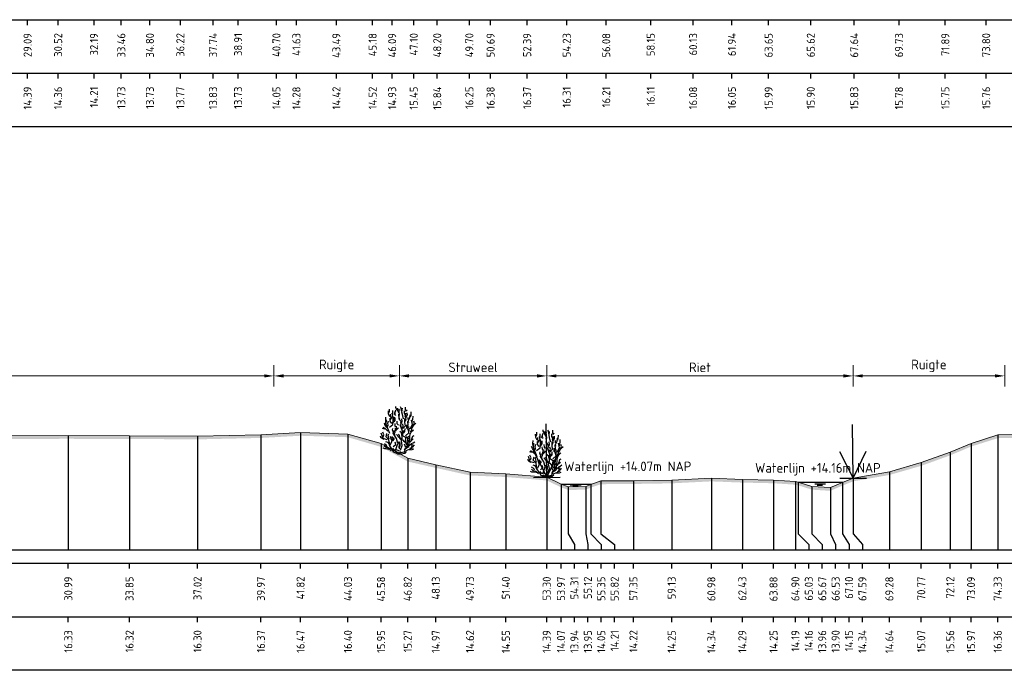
# Model space of a CAD drawing. Header units: metres. Extents: x 197882 to 206172, y 361908 to 364395.
# Tile 15 of 50: x 205813 to 205859, y 363771 to 363801. Entities that reach past the tile are written whole.
import ezdxf
from ezdxf.enums import TextEntityAlignment as Align

# ---------------------------------------------------------------- set-up
doc = ezdxf.new("R2010")
doc.units = ezdxf.units.M
doc.header["$PDMODE"] = 35
doc.header["$PDSIZE"] = 0.075
for name, color, linetype, lineweight in [('B-ME-GR-HEESTER-SD', 90, 'Continuous', 25), ('B-ME-GR-RIET-SD', 120, 'Continuous', 25), ('X-ME-AL-PROFIEL_HUIDIG MAAIVELD-GD', 252, 'Continuous', 0), ('X-XX-AL-DETAIL1-M', 7, 'Continuous', 18), ('X-XX-AL-NAP-T18', 7, 'Continuous', 18)]:
    doc.layers.add(name, color=color, linetype=linetype, lineweight=lineweight)
doc.layers.add('X-ME-AL-PROFIEL_WATERLIJN-GD', color=150, linetype='Continuous')
doc.layers.add('X-ME-AL-PROFIELRASTER-S', color=7, linetype='Continuous')
doc.styles.add('NLCS-ISO', font='NLCS-ISO.ttf', dxfattribs={"height": 1.8})
doc.styles.add('NLCS-ISO-ANNOTATIEF-T18', font='NLCS-ISO.ttf', dxfattribs={"height": 1.8})
doc.styles.add('NLCS-ISO-ANNOTATIVE-T18', font='NLCS-ISO.ttf', dxfattribs={"height": 1.8})
doc.dimstyles.new('NLCS-ANNOTATIEF-T18-PIJL_L2_H0', dxfattribs={"dimtxt": 2.5, "dimasz": 1.8, "dimexe": 2, "dimexo": 2, "dimgap": 0.7, "dimtad": 1, "dimzin": 0, "dimdsep": 46, "dimtxsty": 'NLCS-ISO-ANNOTATIEF-T18', "dimcen": 0, "dimdle": 2, "dimclrd": 256, "dimclre": 256, "dimclrt": 10, "dimaunit": 2, "dimadec": 0, "dimazin": 0, "dimtfac": 1, "dimtdec": 3, "dimtofl": 0, "dimtmove": 0, "dimatfit": 3, "dimfxl": 2, "dimfxlon": 1, "dimtfillclr": 256, "dimtolj": 1, "dimtzin": 0, "dimlwd": -1, "dimlwe": -1, "dimarcsym": 0})

# ---------------------------------------------------------------- blocks, each defined once
blk = doc.blocks.new('SAL-PROFIELRASTER_BALK_EIND1-D')
at = {"color": 0, "linetype": 'ByBlock', "lineweight": -2, "flags": 128}
for points in [[(0, 0), (1, 0)], [(0, -2.5), (1, -2.5)], [(0, -12.5), (1, -12.5)]]:
    blk.add_lwpolyline(points, dxfattribs=at)
blk = doc.blocks.new('SAL-PROFIELRASTER_BALK_EIND2-D')
at = {"color": 0, "linetype": 'ByBlock', "lineweight": -2}
blk.add_line((1, -12.5), (0, -12.5), dxfattribs=at)
blk = doc.blocks.new('SAL-PROFIELRASTER_BALK_DATA-D')
at = {"color": 0, "linetype": 'ByBlock', "lineweight": -2}
blk.add_lwpolyline([(0, -3.5), (0, -2.5)], dxfattribs=at)
at = {"color": 0, "linetype": 'ByBlock', "lineweight": -2, "style": 'NLCS-ISO-ANNOTATIVE-T18'}
blk.add_attdef('GETAL', text='', height=1.5, rotation=90, dxfattribs=at).set_placement((0.75, -5), align=Align.RIGHT)
blk = doc.blocks.new('SAL-PROFIELRASTER_AANHAAL-D')
at = {"color": 9, "linetype": 'ByBlock', "lineweight": -2, "flags": 128}
blk.add_lwpolyline([(0, 1), (0, 0)], dxfattribs=at)
blk = doc.blocks.new('SAL-PROFIELRASTER_AANHAAL_STAGGER-D')
at = {"color": 9, "linetype": 'ByBlock', "lineweight": -2, "flags": 128}
for points in [[(0, 0), (0, -0.25)], [(0, -0.25), (1, -0.75)], [(1, -0.75), (1, -1)]]:
    blk.add_lwpolyline(points, dxfattribs=at)
blk = doc.blocks.new('*D38')
at = {"layer": 'Defpoints', "color": 0, "transparency": 16777216}
for p in [(205783.859, 363784.747), (205783.859, 363776.632), (205824.439, 363776.632)]:
    blk.add_point(p, dxfattribs=at)
at = {"layer": 'X-XX-AL-DETAIL1-M', "transparency": 16777216}
for p, q in [((205783.859, 363784.247), (205783.859, 363785.247)), ((205824.439, 363784.247), (205824.439, 363785.247)), ((205823.989, 363784.747), (205784.309, 363784.747))]:
    blk.add_line(p, q, dxfattribs=at)
for points in [[(205784.309, 363784.822), (205784.309, 363784.672), (205783.859, 363784.747)], [(205823.989, 363784.822), (205823.989, 363784.672), (205824.439, 363784.747)]]:
    blk.add_solid(points, dxfattribs=at)
at = {"layer": 'X-XX-AL-DETAIL1-M', "color": 10, "transparency": 16777216, "insert": (205804.149, 363785.147), "char_height": 0.45, "attachment_point": 5, "style": 'NLCS-ISO-ANNOTATIEF-T18'}
blk.add_mtext('\\A1;Gras', dxfattribs=at)
blk = doc.blocks.new('*D39')
at = {"layer": 'Defpoints', "color": 0, "transparency": 16777216}
for p in [(205837.162, 363784.747), (205851.448, 363779.975), (205837.162, 363776.632)]:
    blk.add_point(p, dxfattribs=at)
at = {"layer": 'X-XX-AL-DETAIL1-M', "transparency": 16777216}
for p, q in [((205837.162, 363784.247), (205837.162, 363785.247)), ((205851.448, 363784.247), (205851.448, 363785.247)), ((205850.998, 363784.747), (205837.612, 363784.747))]:
    blk.add_line(p, q, dxfattribs=at)
for points in [[(205837.612, 363784.822), (205837.612, 363784.672), (205837.162, 363784.747)], [(205850.998, 363784.822), (205850.998, 363784.672), (205851.448, 363784.747)]]:
    blk.add_solid(points, dxfattribs=at)
at = {"layer": 'X-XX-AL-DETAIL1-M', "color": 10, "transparency": 16777216, "insert": (205844.305, 363785.147), "char_height": 0.45, "attachment_point": 5, "style": 'NLCS-ISO-ANNOTATIEF-T18'}
blk.add_mtext('\\A1;Riet', dxfattribs=at)
blk = doc.blocks.new('SGR-RIET DWP-SOD')
at = {"flags": 128}
for points in [[(0, 0), (-0.01, 1)], [(-0.255, 0.497), (0, 0), (0.245, 0.503)], [(-0.25, -0.003), (0.25, 0.003)]]:
    blk.add_lwpolyline(points, dxfattribs=at)
blk = doc.blocks.new('*D50')
at = {"layer": 'Defpoints', "color": 0, "transparency": 16777216}
for p in [(205824.439, 363784.747), (205824.439, 363776.632), (205830.289, 363776.632)]:
    blk.add_point(p, dxfattribs=at)
at = {"layer": 'X-XX-AL-DETAIL1-M', "transparency": 16777216}
for p, q in [((205824.439, 363784.247), (205824.439, 363785.247)), ((205830.289, 363784.247), (205830.289, 363785.247)), ((205829.839, 363784.747), (205824.889, 363784.747))]:
    blk.add_line(p, q, dxfattribs=at)
for points in [[(205824.889, 363784.822), (205824.889, 363784.672), (205824.439, 363784.747)], [(205829.839, 363784.822), (205829.839, 363784.672), (205830.289, 363784.747)]]:
    blk.add_solid(points, dxfattribs=at)
at = {"layer": 'X-XX-AL-DETAIL1-M', "color": 10, "transparency": 16777216, "insert": (205827.364, 363785.215), "char_height": 0.45, "attachment_point": 5, "style": 'NLCS-ISO-ANNOTATIEF-T18'}
blk.add_mtext('\\A1;Ruigte', dxfattribs=at)
blk = doc.blocks.new('*D51')
at = {"layer": 'Defpoints', "color": 0, "transparency": 16777216}
for p in [(205830.289, 363784.747), (205830.289, 363776.632), (205837.162, 363776.632)]:
    blk.add_point(p, dxfattribs=at)
at = {"layer": 'X-XX-AL-DETAIL1-M', "transparency": 16777216}
for p, q in [((205830.289, 363784.247), (205830.289, 363785.247)), ((205837.162, 363784.247), (205837.162, 363785.247)), ((205836.712, 363784.747), (205830.739, 363784.747))]:
    blk.add_line(p, q, dxfattribs=at)
for points in [[(205830.739, 363784.822), (205830.739, 363784.672), (205830.289, 363784.747)], [(205836.712, 363784.822), (205836.712, 363784.672), (205837.162, 363784.747)]]:
    blk.add_solid(points, dxfattribs=at)
at = {"layer": 'X-XX-AL-DETAIL1-M', "color": 10, "transparency": 16777216, "insert": (205833.726, 363785.147), "char_height": 0.45, "attachment_point": 5, "style": 'NLCS-ISO-ANNOTATIEF-T18'}
blk.add_mtext('\\A1;Struweel', dxfattribs=at)
blk = doc.blocks.new('SGR-HEESTER_S01_E_ZIJ-D')
blk.add_line((-0.166, 0), (0.141, 0))
at = {"flags": 128}
for points in [[(-0.881, 3.429), (-1.01, 3.698), (-1.022, 3.992)], [(-0.975, 3.816), (-0.916, 3.956), (-0.916, 4.168)], [(-0.822, 3.147), (-0.775, 3.358), (-0.822, 3.558), (-0.822, 3.687)], [(-0.787, 3.241), (-0.611, 3.487), (-0.658, 3.769)], [(-0.599, 3.64), (-0.599, 3.886), (-0.599, 4.039)], [(-0.329, 3.581), (-0.434, 3.687), (-0.423, 3.839)], [(-0.387, 3.734), (-0.387, 3.91), (-0.305, 4.074)], [(-0.2, 4.074), (-0.317, 4.285), (-0.317, 4.402)], [(-0.035, 3.816), (-0.153, 3.992), (-0.153, 4.238)], [(-0.059, 4.003), (0, 4.086), (-0.047, 4.168)], [(0.035, 3.217), (-0.023, 3.335), (-0.047, 3.64), (-0.059, 3.687)], [(-0.012, 3.476), (0.023, 3.663), (-0.023, 3.863), (-0.023, 3.98)], [(0.2, 4.015), (0.164, 4.261), (0.106, 4.367)], [(0.399, 3.241), (0.317, 3.534), (0.235, 3.863), (0.282, 4.25)], [(0.552, 3.487), (0.575, 3.628), (0.493, 3.781), (0.493, 4.015)], [(0.564, 3.053), (0.622, 3.241), (0.575, 3.44), (0.634, 3.781)], [(0.587, 4.062), (0.587, 4.226), (0.575, 4.355)], [(0.575, 3.968), (0.716, 4.097)], [(0.634, 3.393), (0.751, 3.628), (0.74, 3.816)], [(1.045, 3.44), (1.092, 3.593), (1.115, 3.91)], [(-1.174, 2.443), (-1.327, 2.643), (-1.397, 2.854)], [(-1.256, 2.866), (-1.268, 3.112), (-1.256, 3.405)], [(-0.889, 1.874), (-1.064, 2.356), (-1.218, 2.75), (-1.196, 3.166)], [(-1.092, 2.514), (-1.033, 2.666), (-1.08, 2.854), (-1.01, 3.065)], [(-0.933, 2.465), (-0.604, 2.728), (-0.582, 3.231), (-0.56, 3.45)], [(-0.693, 2.83), (-0.845, 3.03), (-0.845, 3.323)], [(-0.599, 2.819), (-0.47, 3.088), (-0.481, 3.241), (-0.399, 3.405)], [(-0.493, 2.983), (-0.399, 3.1), (-0.399, 3.323)], [(-0.352, 2.478), (-0.387, 2.619), (-0.399, 2.807)], [(-0.094, 2.666), (-0.2, 2.783), (-0.211, 3.041)], [(0.141, 2.854), (0.153, 3.006), (-0.082, 3.3)], [(0.2, 2.431), (0.129, 2.69), (0.27, 3.03), (0.235, 3.264)], [(0.294, 2.312), (0.557, 2.597), (0.513, 2.925), (0.513, 3.275)], [(0.305, 2.42), (0.364, 2.584), (0.317, 2.783)], [(0.751, 2.431), (0.834, 2.654), (0.787, 3.006)], [(0.834, 3.194), (0.822, 3.393)], [(0.869, 2.877), (0.834, 3.041), (0.986, 3.346), (1.022, 3.616)], [(0.995, 2.312), (1.214, 2.728), (1.126, 3.144)], [(1.057, 2.361), (1.233, 2.478), (1.339, 2.654), (1.538, 2.854)], [(1.198, 2.912), (1.198, 3.112), (1.268, 3.182), (1.28, 3.511)], [(1.292, 2.619), (1.397, 2.83), (1.339, 3.041)], [(-1.152, 1.305), (-1.524, 1.415), (-1.7, 1.918)], [(-1.362, 2.279), (-1.573, 2.361)], [(-1.515, 1.587), (-1.444, 1.775), (-1.55, 2.021)], [(-1.08, 2.115), (-1.233, 2.267), (-1.503, 2.443)], [(-0.166, 0), (-0.517, 0.145), (-0.67, 0.408), (-0.933, 0.802), (-0.933, 1.021), (-0.977, 1.284), (-1.24, 1.568), (-1.174, 1.874)], [(-0.564, 2.044), (-0.634, 2.22), (-0.611, 2.361)], [(0.009, 0.233), (-0.319, 0.386), (-0.144, 0.955), (-0.254, 1.415), (-0.582, 1.918), (-0.495, 2.159)], [(-0.399, 1.716), (-0.481, 1.81), (-0.387, 2.044), (-0.352, 2.373)], [(-0.341, 2.138), (-0.223, 2.361), (-0.258, 2.572)], [(-0.294, 2.185), (-0.07, 2.42)], [(0.235, 1.763), (0.188, 1.962), (0.035, 2.068)], [(0.097, 0.321), (0.272, 0.78), (0.184, 1.196), (0.272, 1.459), (0.294, 2.115), (0.075, 2.684)], [(0.119, 0.102), (0.491, 0.167), (0.579, 0.474), (0.885, 0.671), (0.951, 1.13), (1.017, 1.918)], [(0.305, 1.728), (0.364, 1.904), (0.411, 2.162)], [(0.411, 1.939), (0.505, 2.068), (0.528, 2.349)], [(0.579, 1.677), (0.885, 1.962), (0.907, 2.29), (0.885, 2.553)], [(0.869, 2.021), (0.834, 2.267), (0.693, 2.385), (0.693, 2.69)], [(1.022, 1.81), (1.139, 2.08), (1.327, 2.244)], [(1.045, 1.997), (1.151, 2.197), (1.162, 2.572)], [(-1.432, 1.34), (-1.597, 1.423), (-1.714, 1.528), (-1.761, 1.634)], [(-0.963, 0.918), (-1.057, 1.047), (-1.256, 1.094)], [(-0.939, 1.352), (-0.975, 1.458), (-1.01, 1.645), (-1.069, 1.739), (-0.986, 1.833)], [(-0.845, 0.824), (-0.736, 1.043), (-0.604, 1.437), (-0.692, 1.612)], [(-0.693, 1.235), (-0.763, 1.399), (-0.822, 1.622)], [(-0.622, 1.2), (-0.493, 1.364), (-0.528, 1.516)], [(-0.582, 0.671), (-0.341, 0.868), (-0.385, 1.065)], [(0.012, 1.481), (-0.106, 1.575), (-0.164, 1.692), (-0.258, 1.798)], [(0.059, 0.437), (-0.012, 0.578), (0, 0.848), (-0.117, 1.094)], [(0.27, 1.317), (0.07, 1.446), (0.012, 1.704), (-0.094, 1.833)], [(0.528, 1.035), (0.446, 1.129), (0.352, 1.258), (0.153, 1.282), (0.012, 1.411)], [(0.023, 0.601), (0.082, 0.777), (0.082, 0.942), (0.023, 1.106)], [(0.688, 0.802), (0.557, 1.108), (0.601, 1.502), (0.206, 1.743)], [(0.622, 0.59), (0.763, 0.73), (0.763, 0.977), (0.716, 1.223)], [(0.916, 1.082), (0.798, 1.258), (0.775, 1.434), (0.681, 1.61)], [(0.798, 0.801), (0.845, 0.953)], [(0.845, 1.376), (0.822, 1.54), (0.869, 1.681)], [(0.998, 1.082), (1.139, 1.247), (1.292, 1.387)], [(1.115, 1.282), (1.209, 1.47), (1.245, 1.645), (1.374, 1.704)], [(1.139, 0.942), (1.28, 1.012), (1.432, 1.118)], [(-0.975, 0.402), (-1.221, 0.449), (-1.362, 0.449), (-1.503, 0.519)], [(-0.758, 0.277), (-0.999, 0.518), (-1.24, 0.583), (-1.415, 0.736)], [(-1.127, 0.637), (-1.198, 0.777), (-1.397, 0.918)], [(-0.305, 0.32), (-0.47, 0.32), (-0.599, 0.508)], [(-0.141, 0.085), (-0.305, 0.167), (-0.352, 0.214)], [(0, 0), (-0.141, 0.144)], [(-0.023, 0), (0.141, 0.203)], [(0.141, 0), (0.528, 0.062), (0.669, 0.214)], [(0.493, 0.367), (0.599, 0.59), (0.47, 0.883)], [(0.622, 0.299), (0.951, 0.43), (1.28, 0.583)], [(0.928, 0.754), (1.104, 0.918), (1.198, 0.918)], [(0.939, 0.367), (1.198, 0.379), (1.35, 0.461)], [(1.01, 0.508), (1.198, 0.625), (1.151, 0.719), (1.233, 0.895)], [(1.268, 0.637), (1.397, 0.836)]]:
    blk.add_lwpolyline(points, dxfattribs=at)
blk = doc.blocks.new('*D52')
at = {"layer": 'Defpoints', "color": 0, "transparency": 16777216}
for p in [(205851.448, 363784.747), (205851.448, 363779.975), (205858.519, 363776.632)]:
    blk.add_point(p, dxfattribs=at)
at = {"layer": 'X-XX-AL-DETAIL1-M', "transparency": 16777216}
for p, q in [((205851.448, 363784.247), (205851.448, 363785.247)), ((205858.519, 363784.247), (205858.519, 363785.247)), ((205858.069, 363784.747), (205851.898, 363784.747))]:
    blk.add_line(p, q, dxfattribs=at)
for points in [[(205851.898, 363784.822), (205851.898, 363784.672), (205851.448, 363784.747)], [(205858.069, 363784.822), (205858.069, 363784.672), (205858.519, 363784.747)]]:
    blk.add_solid(points, dxfattribs=at)
at = {"layer": 'X-XX-AL-DETAIL1-M', "color": 10, "transparency": 16777216, "insert": (205854.983, 363785.215), "char_height": 0.45, "attachment_point": 5, "style": 'NLCS-ISO-ANNOTATIEF-T18'}
blk.add_mtext('\\A1;Ruigte', dxfattribs=at)

msp = doc.modelspace()

# ---------------------------------------------------------------- hatches: boundary and pattern name
at = {"layer": 'X-ME-AL-PROFIEL_HUIDIG MAAIVELD-GD'}
h = msp.add_hatch(dxfattribs=at)
h.set_pattern_fill('AGR-MAAIVELD', color=256, scale=0.05, pattern_type=2)
h.set_pattern_definition([(45, (-18.044, 312.50274), (-0.25000007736, 0.25000007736), []), (45, (-18.0797, 312.53845), (0, 0.50000015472), [0.3535535, -0.3535535]), (45, (-18.11543, 312.57417), (0, 0.50000015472), [0.3535535, -0.3535535]), (45, (-18.15164, 312.6104), (0, 0.50000015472), [0.3535535, -0.3535535]), (45, (-18.18686, 312.6456), (0, 0.50000015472), [0.3535535, -0.3535535]), (45, (-18.22257, 312.6813), (0, 0.50000015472), [0.3535535, -0.3535535]), (45, (-18.2583, 312.71703), (0, 0.50000015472), [0.3535535, -0.3535535]), (315, (-18.044, 312.50274), (0.25000007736, 0.25000007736), []), (315, (-18.0083, 312.53845), (0.50000015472, -1e-16), [0.3535535, -0.3535535]), (315, (-17.97257, 312.57417), (0.50000015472, -1e-16), [0.3535535, -0.3535535]), (315, (-17.93636, 312.6104), (0.50000015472, -1e-16), [0.3535535, -0.3535535]), (315, (-17.90114, 312.6456), (0.50000015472, -1e-16), [0.3535535, -0.3535535]), (315, (-17.86543, 312.6813), (0.50000015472, -1e-16), [0.3535535, -0.3535535]), (315, (-17.8297, 312.71703), (0.50000015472, -1e-16), [0.3535535, -0.3535535])])
h.paths.add_polyline_path([(205874.304, 363781.765), (205871.765, 363781.873), (205868.818, 363781.941), (205866.364, 363782.022), (205863.706, 363782.022), (205860.884, 363782.053), (205858.194, 363781.991), (205856.952, 363781.6), (205855.979, 363781.189), (205854.628, 363780.7), (205853.14, 363780.273), (205851.448, 363779.975), (205850.961, 363779.78), (205850.391, 363779.534), (205849.525, 363779.589), (205848.887, 363779.79), (205848.759, 363779.822), (205847.738, 363779.886), (205846.284, 363779.918), (205844.84, 363779.975), (205842.989, 363779.883), (205841.205, 363779.854), (205839.684, 363779.843), (205839.211, 363779.685), (205838.979, 363779.586), (205838.165, 363779.575), (205837.829, 363779.698), (205837.162, 363780.017), (205835.255, 363780.179), (205833.585, 363780.249), (205831.989, 363780.604), (205830.678, 363780.901), (205829.437, 363781.585), (205827.889, 363782.035), (205825.681, 363782.104), (205823.831, 363782.002), (205820.876, 363781.935), (205817.705, 363781.955), (205814.849, 363781.961), (205811.933, 363781.957), (205809.152, 363781.976), (205806.219, 363781.934), (205803.409, 363781.913), (205800.743, 363781.915), (205798.038, 363781.911), (205795.282, 363781.887), (205792.545, 363781.921), (205789.409, 363781.91), (205786.426, 363781.941), (205783.859, 363781.942), (205783.859, 363781.792), (205786.426, 363781.791), (205789.409, 363781.76), (205792.545, 363781.771), (205795.282, 363781.737), (205798.038, 363781.761), (205800.743, 363781.765), (205803.409, 363781.763), (205806.219, 363781.784), (205809.152, 363781.826), (205811.933, 363781.807), (205814.849, 363781.811), (205817.705, 363781.805), (205820.876, 363781.785), (205823.831, 363781.852), (205825.681, 363781.954), (205827.889, 363781.885), (205829.437, 363781.435), (205830.678, 363780.751), (205831.989, 363780.454), (205833.585, 363780.099), (205835.255, 363780.029), (205837.162, 363779.867), (205837.829, 363779.548), (205838.165, 363779.425), (205838.979, 363779.436), (205839.211, 363779.535), (205839.684, 363779.693), (205841.205, 363779.704), (205842.989, 363779.733), (205844.84, 363779.825), (205846.284, 363779.768), (205847.738, 363779.736), (205848.759, 363779.672), (205848.887, 363779.64), (205849.525, 363779.439), (205850.391, 363779.384), (205850.961, 363779.63), (205851.448, 363779.825), (205853.14, 363780.123), (205854.628, 363780.55), (205855.979, 363781.039), (205856.952, 363781.45), (205858.194, 363781.841), (205860.884, 363781.903), (205863.706, 363781.872), (205866.364, 363781.872), (205868.818, 363781.791), (205871.765, 363781.723), (205874.304, 363781.615)])

# ---------------------------------------------------------------- linework, layer by layer
msp.add_lwpolyline([(205811.933, 363781.957), (205814.849, 363781.961), (205817.705, 363781.955), (205820.876, 363781.935), (205823.831, 363782.002), (205825.681, 363782.104), (205827.889, 363782.035), (205829.437, 363781.585), (205830.678, 363780.901), (205831.989, 363780.604), (205833.585, 363780.249), (205835.255, 363780.179), (205837.162, 363780.017), (205837.829, 363779.698), (205838.165, 363779.575), (205838.979, 363779.586), (205839.211, 363779.685), (205839.684, 363779.843), (205841.205, 363779.854), (205842.989, 363779.883), (205844.84, 363779.975), (205846.284, 363779.918), (205847.738, 363779.886), (205848.759, 363779.822), (205848.887, 363779.79), (205849.525, 363779.589), (205850.391, 363779.534), (205850.961, 363779.78), (205851.448, 363779.975), (205853.14, 363780.273), (205854.628, 363780.7), (205855.979, 363781.189), (205856.952, 363781.6), (205858.194, 363781.991), (205860.884, 363782.053)], dxfattribs=at)
at = {"layer": 'X-ME-AL-PROFIEL_WATERLIJN-GD'}
for points in [[(205837.829, 363779.698), (205839.25, 363779.698)], [(205838.261, 363779.659), (205838.761, 363779.659)], [(205838.378, 363779.605), (205838.628, 363779.605)], [(205848.887, 363779.79), (205850.986, 363779.79)], [(205849.662, 363779.708), (205850.162, 363779.708)], [(205849.779, 363779.654), (205850.029, 363779.654)]]:
    msp.add_lwpolyline(points, dxfattribs=at)

# ---------------------------------------------------------------- block references
at = {"layer": 'B-ME-GR-HEESTER-SD', "xscale": 0.5, "yscale": 0.5, "zscale": 0.5}
for p in [(205830.289, 363781.116), (205837.155, 363780.031)]:
    msp.add_blockref('SGR-HEESTER_S01_E_ZIJ-D', p, dxfattribs=at)
at = {"layer": 'B-ME-GR-RIET-SD', "xscale": 2.5, "yscale": 2.5, "zscale": 2.5}
for p in [(205837.162, 363780.017), (205851.448, 363779.975)]:
    msp.add_blockref('SGR-RIET DWP-SOD', p, dxfattribs=at)
at = {"layer": 'X-ME-AL-PROFIELRASTER-S', "yscale": 0.25}
for name, p, xscale, zscale in [('SAL-PROFIELRASTER_BALK_EIND1-D', (205783.859, 363801.997), 257.6883281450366, 257.6883281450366), ('SAL-PROFIELRASTER_BALK_EIND2-D', (205783.859, 363799.497), 257.6883281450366, 257.6883281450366), ('SAL-PROFIELRASTER_BALK_EIND1-D', (205783.859, 363776.632), 91.07036610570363, 91.07036610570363), ('SAL-PROFIELRASTER_BALK_EIND2-D', (205783.859, 363774.132), 91.07036610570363, 91.07036610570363)]:
    msp.add_blockref(name, p, dxfattribs=dict(at, xscale=xscale, zscale=zscale))
at = {"layer": 'X-ME-AL-PROFIELRASTER-S', "xscale": 0.25, "yscale": 0.25, "zscale": 0.25}
for p, values in [((205812.952, 363801.997), {'GETAL': '29.09'}), ((205814.377, 363801.997), {'GETAL': '30.52'}), ((205816.051, 363801.997), {'GETAL': '32.19'}), ((205816.051, 363801.997), {'GETAL': '32.19'}), ((205817.321, 363801.997), {'GETAL': '33.46'}), ((205818.656, 363801.997), {'GETAL': '34.80'}), ((205820.075, 363801.997), {'GETAL': '36.22'}), ((205821.6, 363801.997), {'GETAL': '37.74'}), ((205822.769, 363801.997), {'GETAL': '38.91'}), ((205824.557, 363801.997), {'GETAL': '40.70'}), ((205825.489, 363801.997), {'GETAL': '41.63'}), ((205825.489, 363801.997), {'GETAL': '41.63'}), ((205827.353, 363801.997), {'GETAL': '43.49'}), ((205829.04, 363801.997), {'GETAL': '45.18'}), ((205829.954, 363801.997), {'GETAL': '46.09'}), ((205830.961, 363801.997), {'GETAL': '47.10'}), ((205832.055, 363801.997), {'GETAL': '48.20'}), ((205833.554, 363801.997), {'GETAL': '49.70'}), ((205834.544, 363801.997), {'GETAL': '50.69'}), ((205836.25, 363801.997), {'GETAL': '52.39'}), ((205838.093, 363801.997), {'GETAL': '54.23'}), ((205839.936, 363801.997), {'GETAL': '56.08'}), ((205842.011, 363801.997), {'GETAL': '58.15'}), ((205843.989, 363801.997), {'GETAL': '60.13'}), ((205845.796, 363801.997), {'GETAL': '61.94'}), ((205847.51, 363801.997), {'GETAL': '63.65'}), ((205849.476, 363801.997), {'GETAL': '65.62'}), ((205851.501, 363801.997), {'GETAL': '67.64'}), ((205853.59, 363801.997), {'GETAL': '69.73'}), ((205855.75, 363801.997), {'GETAL': '71.89'}), ((205857.656, 363801.997), {'GETAL': '73.80'}), ((205812.952, 363799.497), {'GETAL': '14.39'}), ((205814.377, 363799.497), {'GETAL': '14.36'}), ((205816.051, 363799.497), {'GETAL': '14.21'}), ((205817.321, 363799.497), {'GETAL': '13.73'}), ((205818.656, 363799.497), {'GETAL': '13.73'}), ((205820.075, 363799.497), {'GETAL': '13.77'}), ((205821.6, 363799.497), {'GETAL': '13.83'}), ((205822.769, 363799.497), {'GETAL': '13.73'}), ((205824.557, 363799.497), {'GETAL': '14.05'}), ((205825.489, 363799.497), {'GETAL': '14.28'}), ((205827.353, 363799.497), {'GETAL': '14.42'}), ((205829.04, 363799.497), {'GETAL': '14.52'}), ((205829.954, 363799.497), {'GETAL': '14.93'}), ((205830.961, 363799.497), {'GETAL': '15.45'}), ((205832.055, 363799.497), {'GETAL': '15.84'}), ((205833.554, 363799.497), {'GETAL': '16.25'}), ((205834.544, 363799.497), {'GETAL': '16.38'}), ((205836.25, 363799.497), {'GETAL': '16.37'}), ((205838.093, 363799.497), {'GETAL': '16.31'}), ((205839.936, 363799.497), {'GETAL': '16.21'}), ((205842.011, 363799.497), {'GETAL': '16.11'}), ((205843.989, 363799.497), {'GETAL': '16.08'}), ((205845.796, 363799.497), {'GETAL': '16.05'}), ((205847.51, 363799.497), {'GETAL': '15.99'}), ((205849.476, 363799.497), {'GETAL': '15.90'}), ((205851.501, 363799.497), {'GETAL': '15.83'}), ((205853.59, 363799.497), {'GETAL': '15.78'}), ((205855.75, 363799.497), {'GETAL': '15.75'}), ((205857.656, 363799.497), {'GETAL': '15.76'}), ((205814.849, 363776.632), {'GETAL': '30.99'}), ((205817.705, 363776.632), {'GETAL': '33.85'}), ((205820.876, 363776.632), {'GETAL': '37.02'}), ((205823.831, 363776.632), {'GETAL': '39.97'}), ((205825.681, 363776.632), {'GETAL': '41.82'}), ((205827.889, 363776.632), {'GETAL': '44.03'}), ((205829.437, 363776.632), {'GETAL': '45.58'}), ((205830.678, 363776.632), {'GETAL': '46.82'}), ((205831.989, 363776.632), {'GETAL': '48.13'}), ((205833.585, 363776.632), {'GETAL': '49.73'}), ((205835.255, 363776.632), {'GETAL': '51.40'}), ((205837.162, 363776.632), {'GETAL': '53.30'}), ((205837.829, 363776.632), {'GETAL': '53.97'}), ((205837.829, 363776.632), {'GETAL': '53.97'}), ((205838.454, 363776.632), {'GETAL': '54.31'}), ((205839.079, 363776.632), {'GETAL': '55.12'}), ((205839.704, 363776.632), {'GETAL': '55.35'}), ((205839.704, 363776.632), {'GETAL': '55.35'}), ((205840.329, 363776.632), {'GETAL': '55.82'}), ((205841.205, 363776.632), {'GETAL': '57.35'}), ((205842.989, 363776.632), {'GETAL': '59.13'}), ((205844.84, 363776.632), {'GETAL': '60.98'}), ((205846.284, 363776.632), {'GETAL': '62.43'}), ((205847.738, 363776.632), {'GETAL': '63.88'}), ((205848.759, 363776.632), {'GETAL': '64.90'}), ((205849.384, 363776.632), {'GETAL': '65.03'}), ((205849.384, 363776.632), {'GETAL': '65.03'}), ((205850.009, 363776.632), {'GETAL': '65.67'}), ((205850.634, 363776.632), {'GETAL': '66.53'}), ((205851.259, 363776.632), {'GETAL': '67.10'}), ((205851.259, 363776.632), {'GETAL': '67.10'}), ((205851.884, 363776.632), {'GETAL': '67.59'}), ((205853.14, 363776.632), {'GETAL': '69.28'}), ((205854.628, 363776.632), {'GETAL': '70.77'}), ((205855.979, 363776.632), {'GETAL': '72.12'}), ((205856.952, 363776.632), {'GETAL': '73.09'}), ((205858.194, 363776.632), {'GETAL': '74.33'}), ((205814.849, 363774.132), {'GETAL': '16.33'}), ((205817.705, 363774.132), {'GETAL': '16.32'}), ((205820.876, 363774.132), {'GETAL': '16.30'}), ((205823.831, 363774.132), {'GETAL': '16.37'}), ((205825.681, 363774.132), {'GETAL': '16.47'}), ((205827.889, 363774.132), {'GETAL': '16.40'}), ((205829.437, 363774.132), {'GETAL': '15.95'}), ((205830.678, 363774.132), {'GETAL': '15.27'}), ((205831.989, 363774.132), {'GETAL': '14.97'}), ((205833.585, 363774.132), {'GETAL': '14.62'}), ((205835.255, 363774.132), {'GETAL': '14.55'}), ((205837.162, 363774.132), {'GETAL': '14.39'}), ((205837.829, 363774.132), {'GETAL': '14.07'}), ((205838.454, 363774.132), {'GETAL': '13.94'}), ((205839.079, 363774.132), {'GETAL': '13.95'}), ((205839.704, 363774.132), {'GETAL': '14.05'}), ((205840.329, 363774.132), {'GETAL': '14.21'}), ((205841.205, 363774.132), {'GETAL': '14.22'}), ((205842.989, 363774.132), {'GETAL': '14.25'}), ((205844.84, 363774.132), {'GETAL': '14.34'}), ((205846.284, 363774.132), {'GETAL': '14.29'}), ((205847.738, 363774.132), {'GETAL': '14.25'}), ((205848.759, 363774.132), {'GETAL': '14.19'}), ((205849.384, 363774.132), {'GETAL': '14.16'}), ((205850.009, 363774.132), {'GETAL': '13.96'}), ((205850.634, 363774.132), {'GETAL': '13.90'}), ((205851.259, 363774.132), {'GETAL': '14.15'}), ((205851.884, 363774.132), {'GETAL': '14.34'}), ((205853.14, 363774.132), {'GETAL': '14.64'}), ((205854.628, 363774.132), {'GETAL': '15.07'}), ((205855.979, 363774.132), {'GETAL': '15.56'}), ((205856.952, 363774.132), {'GETAL': '15.97'}), ((205858.194, 363774.132), {'GETAL': '16.36'})]:
    msp.add_blockref('SAL-PROFIELRASTER_BALK_DATA-D', p, dxfattribs=at).add_auto_attribs(values)
at = {"layer": 'X-ME-AL-PROFIELRASTER-S'}
for p, yscale in [((205814.849, 363776.632), 5.329000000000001), ((205817.705, 363776.632), 5.323), ((205820.876, 363776.632), 5.303000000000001), ((205823.831, 363776.632), 5.370000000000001), ((205825.681, 363776.632), 5.472000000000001), ((205827.889, 363776.632), 5.402999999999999), ((205858.194, 363776.632), 5.359000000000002), ((205829.437, 363776.632), 4.952999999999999), ((205856.952, 363776.632), 4.968), ((205830.678, 363776.632), 4.269), ((205855.979, 363776.632), 4.557), ((205831.989, 363776.632), 3.972), ((205854.628, 363776.632), 4.068), ((205833.585, 363776.632), 3.617000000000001), ((205835.255, 363776.632), 3.547000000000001), ((205837.162, 363776.632), 3.385), ((205844.84, 363776.632), 3.343), ((205851.448, 363777.632), 2.343), ((205853.14, 363776.632), 3.641), ((205837.829, 363776.632), 3.066000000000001), ((205837.829, 363776.632), 3.066000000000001), ((205838.165, 363777.632), 1.943), ((205838.979, 363777.632), 1.954000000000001), ((205839.211, 363777.632), 2.053000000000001), ((205839.211, 363777.632), 2.053000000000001), ((205839.684, 363777.632), 2.211), ((205841.205, 363776.632), 3.222), ((205842.989, 363776.632), 3.250999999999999), ((205846.284, 363776.632), 3.286), ((205847.738, 363776.632), 3.254), ((205848.759, 363776.632), 3.19), ((205848.887, 363777.632), 2.157999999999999), ((205848.887, 363777.632), 2.157999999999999), ((205849.525, 363777.632), 1.957000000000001), ((205850.391, 363777.632), 1.901999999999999), ((205850.961, 363777.632), 2.148), ((205850.961, 363777.632), 2.148)]:
    msp.add_blockref('SAL-PROFIELRASTER_AANHAAL-D', p, dxfattribs=dict(at, yscale=yscale))
for p, xscale, zscale in [((205838.165, 363777.632), 0.2888431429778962, 0.2888431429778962), ((205838.979, 363777.632), 0.1005249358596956, 0.1005249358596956), ((205839.211, 363777.632), 0.4929047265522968, 0.4929047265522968), ((205839.211, 363777.632), 0.4929047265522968, 0.4929047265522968), ((205839.684, 363777.632), 0.6453093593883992, 0.6453093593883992), ((205848.887, 363777.632), 0.4973585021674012, 0.4973585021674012), ((205848.887, 363777.632), 0.4973585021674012, 0.4973585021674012), ((205849.525, 363777.632), 0.4838873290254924, 0.4838873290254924), ((205850.391, 363777.632), 0.2431456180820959, 0.2431456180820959), ((205850.961, 363777.632), 0.2981063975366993, 0.2981063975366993), ((205850.961, 363777.632), 0.2981063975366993, 0.2981063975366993), ((205851.448, 363777.632), 0.4365356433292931, 0.4365356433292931)]:
    msp.add_blockref('SAL-PROFIELRASTER_AANHAAL_STAGGER-D', p, dxfattribs=dict(at, xscale=xscale, zscale=zscale))

# ---------------------------------------------------------------- texts
at = {"layer": 'X-XX-AL-NAP-T18', "color": 10, "char_height": 0.45, "width": 15.43377, "attachment_point": 7, "style": 'NLCS-ISO'}
for s, insert in [('Waterlijn +14.07m NAP', (205837.978, 363780.166)), ('Waterlijn +14.16m NAP', (205846.878, 363780.095))]:
    msp.add_mtext(s, dxfattribs=dict(at, insert=insert))

# ---------------------------------------------------------------- dimensions: what is measured, and where the dimension line sits
at = {"layer": 'X-XX-AL-DETAIL1-M'}
for base, p1, p2, text, picture, middle in [((205824.439, 363784.747), (205830.289, 363776.632), (205824.439, 363776.632), 'Ruigte', '*D50', (205827.364, 363784.747)), ((205851.448, 363784.747), (205858.519, 363776.632), (205851.448, 363779.975), 'Ruigte', '*D52', (205854.983, 363784.747)), ((205783.859, 363784.747), (205824.439, 363776.632), (205783.859, 363776.632), 'Gras', '*D38', (205804.149, 363784.747)), ((205830.289, 363784.747), (205837.162, 363776.632), (205830.289, 363776.632), 'Struweel', '*D51', (205833.726, 363784.747)), ((205837.162, 363784.747), (205851.448, 363779.975), (205837.162, 363776.632), 'Riet', '*D39', (205844.305, 363784.747))]:
    dim = msp.add_linear_dim(base=base, p1=p1, p2=p2, text=text, dimstyle='NLCS-ANNOTATIEF-T18-PIJL_L2_H0', dxfattribs=at)
    dim.commit()
    dim.dimension.update_dxf_attribs({"geometry": picture, "text_midpoint": middle, "dimtype": 160})

doc.saveas('drawing.dxf')
